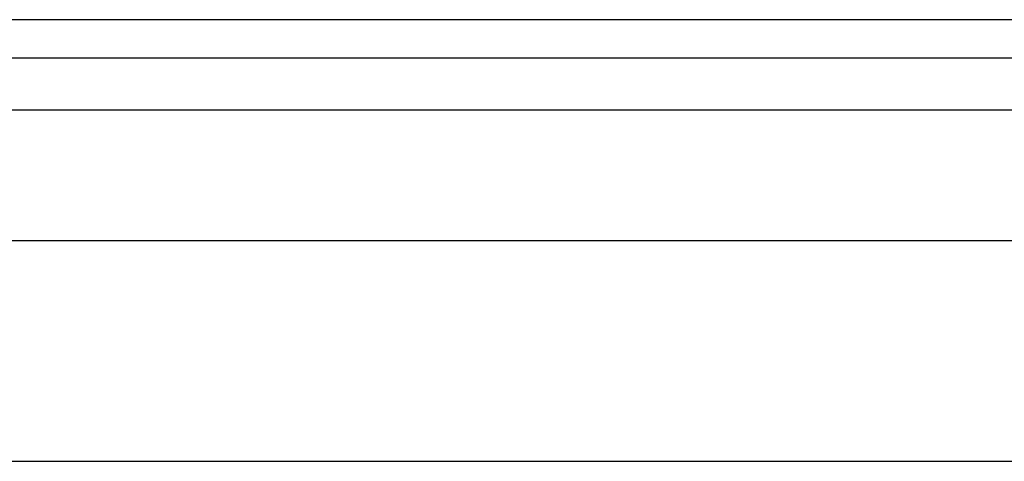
# Model space of a CAD drawing. Header units: inches. Extents: x 10 to 196, y 10 to 109.
# Tile 181 of 239: x 19.208 to 20.962, y 76.459 to 77.246. Entities that reach past the tile are written whole.
import ezdxf

# ---------------------------------------------------------------- set-up
doc = ezdxf.new("R2010")
doc.units = ezdxf.units.IN
doc.header["$MEASUREMENT"] = 0
doc.layers.add('Visible Edges(ANSI)', color=7, linetype='Continuous', lineweight=25)
doc.layers.add('Visible Tangent Edges(ANSI)', color=7, linetype='Continuous', lineweight=25)

msp = doc.modelspace()

# ---------------------------------------------------------------- linework, layer by layer
at = {"layer": 'Visible Edges(ANSI)'}
for p, q in [((34.1027, 77.246), (10.5067, 77.246)), ((10.5067, 77.178), (34.1027, 77.178)), ((11.2224, 76.8523), (33.3666, 76.8523)), ((33.3666, 76.4586), (11.2224, 76.4586))]:
    msp.add_line(p, q, dxfattribs=at)
at = {"layer": 'Visible Tangent Edges(ANSI)'}
msp.add_line((10.5067, 77.085), (34.1027, 77.085), dxfattribs=at)

doc.saveas('drawing.dxf')
